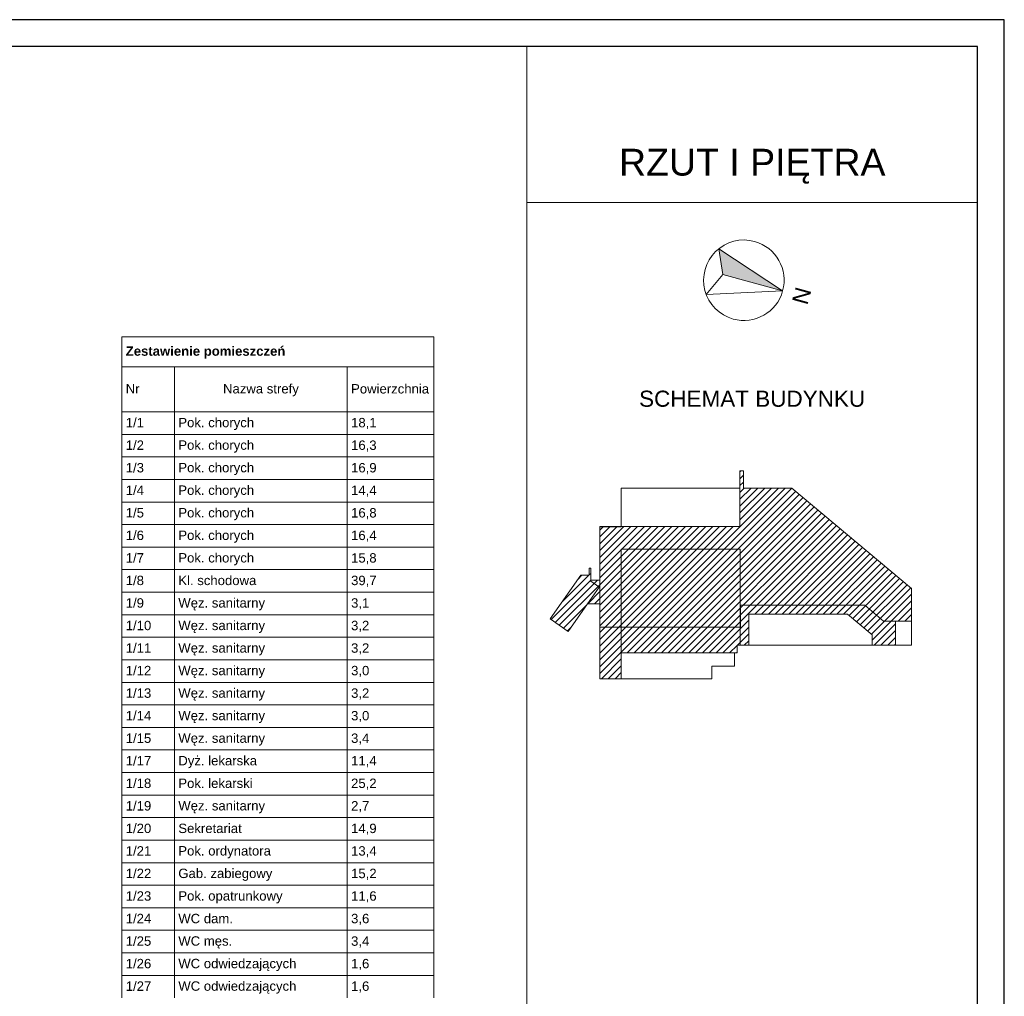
# Model space of a CAD drawing. Header units: millimetres. Extents: x -50073 to 84772, y -78870 to -35317.
# Tile 125 of 125: x 66421 to 84772, y -53514 to -35317. Entities that reach past the tile are written whole.
import ezdxf

# ---------------------------------------------------------------- set-up
doc = ezdxf.new("R2010")
doc.units = ezdxf.units.MM
doc.header["$MEASUREMENT"] = 0
for name, color, linetype, lineweight in [('0_Nr_pióra__1', 7, 'Continuous', 0), ('0_Nr_pióra__2', 7, 'Continuous', 15), ('0_Nr_pióra__3', 7, 'Continuous', 20), ('0_Nr_pióra__4', 7, 'Continuous', 25), ('0_Nr_pióra__6', 7, 'Continuous', 35), ('2D - Ogólne_Nr_pióra__1', 7, 'Continuous', 0), ('Konstrukcja - Stropy_Nr_pióra__1', 7, 'Continuous', 0), ('Konstrukcja - Ściany zew_Nr_pióra__1', 7, 'Continuous', 0)]:
    doc.layers.add(name, color=color, linetype=linetype, lineweight=lineweight)
doc.styles.add('GENERATED_STYLE_1', font='txt')
doc.styles.add('GENERATED_STYLE_2', font='txt')
doc.styles.add('GENERATED_STYLE_4', font='txt')
pattern_1 = [(45, (0, 0), (-63.63961, 63.63961), [])]

msp = doc.modelspace()

# ---------------------------------------------------------------- hatches: boundary and pattern name
at = {"layer": '2D - Ogólne_Nr_pióra__1', "linetype": 'Continuous', "lineweight": 0, "true_color": 0x000000}
msp.add_hatch(color=18, dxfattribs=at).paths.add_polyline_path([(80640.573, -40371.68), (79450.28, -39585.33), (79527.785, -40064.119)])
at = {"layer": 'Konstrukcja - Ściany zew_Nr_pióra__1', "linetype": 'Continuous'}
h = msp.add_hatch(dxfattribs=at)
h.set_pattern_fill('Cegła_licówka', color=256, style=0, pattern_type=2)
h.set_pattern_definition(pattern_1)
h.paths.add_polyline_path([(77232.324, -47598.853), (77232.324, -45887.777), (77232.324, -44759.33), (77632.474, -44759.33), (79845.324, -44759.086), (79845.324, -43724.856), (79910.324, -43724.856), (79910.324, -44046.086), (80811.015, -44046.086), (83042.324, -45917.727), (83042.324, -46522.727), (82742.824, -46522.727), (82742.824, -46971.607), (82311.224, -46972.006), (82310.911, -46782.134), (81847.879, -46393.686), (80008.324, -46393.686), (80008.324, -46972.006), (79793.324, -46971.339), (79793.324, -47117.006), (79743.324, -47117.006), (79319.706, -47117.006), (77631.824, -47117.006), (77631.824, -47598.853)])
h = msp.add_hatch(dxfattribs=at)
h.set_pattern_fill('Cegła_licówka', color=256, style=0, pattern_type=2)
h.set_pattern_definition(pattern_1)
h.paths.add_polyline_path([(76878.767, -45669.554), (77036.767, -45669.554), (77036.767, -45538.927), (77062.767, -45538.927), (77062.767, -45760.853), (77232.324, -45760.853), (77232.324, -46198.853), (77001.819, -46198.853), (76640.814, -46714.42), (76309.557, -46482.471)])

# ---------------------------------------------------------------- linework, layer by layer
at = {"layer": '0_Nr_pióra__1', "linetype": 'Continuous'}
for p, q in [((79450.28, -39585.33), (80640.573, -40371.68)), ((79527.785, -40064.119), (79215.4, -40435.146)), ((80640.573, -40371.68), (79527.785, -40064.119)), ((80640.573, -40371.68), (79527.785, -40064.119)), ((79215.4, -40435.146), (80640.573, -40371.68))]:
    msp.add_line(p, q, dxfattribs=at)
for start, end in [(74.5498257, 254.5498257), (254.5498257, 74.5498257)]:
    msp.add_arc((79917.676, -40171.88), 750, start, end, dxfattribs=at)
at = {"layer": '0_Nr_pióra__2', "linetype": 'Continuous'}
for p, q in [((75871.934, -77136.04), (75871.934, -35817.498)), ((75871.934, -38722.28), (84271.934, -38722.28)), ((68327.186, -41224.777), (68327.186, -41784.777)), ((68327.186, -41224.777), (74137.186, -41224.777)), ((74137.186, -41224.777), (74137.186, -41784.777)), ((68327.186, -41784.777), (74137.186, -41784.777)), ((68327.186, -41784.777), (68327.186, -42624.777)), ((69307.186, -41784.777), (69307.186, -42624.777)), ((72527.186, -41784.777), (72527.186, -42624.777)), ((74137.186, -41784.777), (74137.186, -42624.777)), ((68327.186, -42624.777), (69307.186, -42624.777)), ((68327.186, -42624.777), (69307.186, -42624.777)), ((68327.186, -42624.777), (68327.186, -43044.777)), ((69307.186, -42624.777), (69307.186, -43044.777)), ((69307.186, -42624.777), (72527.186, -42624.777)), ((69307.186, -42624.777), (72527.186, -42624.777)), ((69307.186, -42624.777), (69307.186, -43044.777)), ((72527.186, -42624.777), (72527.186, -43044.777)), ((72527.186, -42624.777), (74137.186, -42624.777)), ((72527.186, -42624.777), (74137.186, -42624.777)), ((72527.186, -42624.777), (72527.186, -43044.777)), ((74137.186, -42624.777), (74137.186, -43044.777)), ((68327.186, -43044.777), (69307.186, -43044.777)), ((68327.186, -43044.777), (69307.186, -43044.777)), ((68327.186, -43044.777), (68327.186, -43464.777)), ((69307.186, -43044.777), (69307.186, -43464.777)), ((69307.186, -43044.777), (72527.186, -43044.777)), ((69307.186, -43044.777), (72527.186, -43044.777)), ((69307.186, -43044.777), (69307.186, -43464.777)), ((72527.186, -43044.777), (72527.186, -43464.777)), ((72527.186, -43044.777), (74137.186, -43044.777)), ((72527.186, -43044.777), (74137.186, -43044.777)), ((72527.186, -43044.777), (72527.186, -43464.777)), ((74137.186, -43044.777), (74137.186, -43464.777)), ((68327.186, -43464.777), (69307.186, -43464.777)), ((68327.186, -43464.777), (69307.186, -43464.777)), ((68327.186, -43464.777), (68327.186, -43884.777)), ((69307.186, -43464.777), (69307.186, -43884.777)), ((69307.186, -43464.777), (72527.186, -43464.777)), ((69307.186, -43464.777), (72527.186, -43464.777)), ((69307.186, -43464.777), (69307.186, -43884.777)), ((72527.186, -43464.777), (72527.186, -43884.777)), ((72527.186, -43464.777), (74137.186, -43464.777)), ((72527.186, -43464.777), (74137.186, -43464.777)), ((72527.186, -43464.777), (72527.186, -43884.777)), ((74137.186, -43464.777), (74137.186, -43884.777)), ((68327.186, -43884.777), (69307.186, -43884.777)), ((68327.186, -43884.777), (69307.186, -43884.777)), ((68327.186, -43884.777), (68327.186, -44304.777)), ((69307.186, -43884.777), (69307.186, -44304.777)), ((69307.186, -43884.777), (72527.186, -43884.777)), ((69307.186, -43884.777), (72527.186, -43884.777)), ((69307.186, -43884.777), (69307.186, -44304.777)), ((72527.186, -43884.777), (72527.186, -44304.777)), ((72527.186, -43884.777), (74137.186, -43884.777)), ((72527.186, -43884.777), (74137.186, -43884.777)), ((72527.186, -43884.777), (72527.186, -44304.777)), ((74137.186, -43884.777), (74137.186, -44304.777)), ((68327.186, -44304.777), (69307.186, -44304.777)), ((68327.186, -44304.777), (69307.186, -44304.777)), ((68327.186, -44304.777), (68327.186, -44724.777)), ((69307.186, -44304.777), (69307.186, -44724.777)), ((69307.186, -44304.777), (72527.186, -44304.777)), ((69307.186, -44304.777), (72527.186, -44304.777)), ((69307.186, -44304.777), (69307.186, -44724.777)), ((72527.186, -44304.777), (72527.186, -44724.777)), ((72527.186, -44304.777), (74137.186, -44304.777)), ((72527.186, -44304.777), (74137.186, -44304.777)), ((72527.186, -44304.777), (72527.186, -44724.777)), ((74137.186, -44304.777), (74137.186, -44724.777)), ((68327.186, -44724.777), (69307.186, -44724.777)), ((68327.186, -44724.777), (69307.186, -44724.777)), ((68327.186, -44724.777), (68327.186, -45144.777)), ((69307.186, -44724.777), (69307.186, -45144.777)), ((69307.186, -44724.777), (72527.186, -44724.777)), ((69307.186, -44724.777), (72527.186, -44724.777)), ((69307.186, -44724.777), (69307.186, -45144.777)), ((72527.186, -44724.777), (72527.186, -45144.777)), ((72527.186, -44724.777), (74137.186, -44724.777)), ((72527.186, -44724.777), (74137.186, -44724.777)), ((72527.186, -44724.777), (72527.186, -45144.777)), ((74137.186, -44724.777), (74137.186, -45144.777)), ((68327.186, -45144.777), (69307.186, -45144.777)), ((68327.186, -45144.777), (69307.186, -45144.777)), ((68327.186, -45144.777), (68327.186, -45564.777)), ((69307.186, -45144.777), (69307.186, -45564.777)), ((69307.186, -45144.777), (72527.186, -45144.777)), ((69307.186, -45144.777), (72527.186, -45144.777)), ((69307.186, -45144.777), (69307.186, -45564.777)), ((72527.186, -45144.777), (72527.186, -45564.777)), ((72527.186, -45144.777), (74137.186, -45144.777)), ((72527.186, -45144.777), (74137.186, -45144.777)), ((72527.186, -45144.777), (72527.186, -45564.777)), ((74137.186, -45144.777), (74137.186, -45564.777)), ((68327.186, -45564.777), (69307.186, -45564.777)), ((68327.186, -45564.777), (69307.186, -45564.777)), ((68327.186, -45564.777), (68327.186, -45984.777)), ((69307.186, -45564.777), (69307.186, -45984.777)), ((69307.186, -45564.777), (72527.186, -45564.777)), ((69307.186, -45564.777), (72527.186, -45564.777)), ((69307.186, -45564.777), (69307.186, -45984.777)), ((72527.186, -45564.777), (72527.186, -45984.777)), ((72527.186, -45564.777), (74137.186, -45564.777)), ((72527.186, -45564.777), (74137.186, -45564.777)), ((72527.186, -45564.777), (72527.186, -45984.777)), ((74137.186, -45564.777), (74137.186, -45984.777)), ((68327.186, -45984.777), (69307.186, -45984.777)), ((68327.186, -45984.777), (69307.186, -45984.777)), ((68327.186, -45984.777), (68327.186, -46404.777)), ((69307.186, -45984.777), (69307.186, -46404.777)), ((69307.186, -45984.777), (72527.186, -45984.777)), ((69307.186, -45984.777), (72527.186, -45984.777)), ((69307.186, -45984.777), (69307.186, -46404.777)), ((72527.186, -45984.777), (72527.186, -46404.777)), ((72527.186, -45984.777), (74137.186, -45984.777)), ((72527.186, -45984.777), (74137.186, -45984.777)), ((72527.186, -45984.777), (72527.186, -46404.777)), ((74137.186, -45984.777), (74137.186, -46404.777)), ((68327.186, -46404.777), (69307.186, -46404.777)), ((68327.186, -46404.777), (69307.186, -46404.777)), ((68327.186, -46404.777), (68327.186, -46824.777)), ((69307.186, -46404.777), (69307.186, -46824.777)), ((69307.186, -46404.777), (72527.186, -46404.777)), ((69307.186, -46404.777), (72527.186, -46404.777)), ((69307.186, -46404.777), (69307.186, -46824.777)), ((72527.186, -46404.777), (72527.186, -46824.777)), ((72527.186, -46404.777), (74137.186, -46404.777)), ((72527.186, -46404.777), (74137.186, -46404.777)), ((72527.186, -46404.777), (72527.186, -46824.777)), ((74137.186, -46404.777), (74137.186, -46824.777)), ((68327.186, -46824.777), (69307.186, -46824.777)), ((68327.186, -46824.777), (69307.186, -46824.777)), ((68327.186, -46824.777), (68327.186, -47244.777)), ((69307.186, -46824.777), (69307.186, -47244.777)), ((69307.186, -46824.777), (72527.186, -46824.777)), ((69307.186, -46824.777), (72527.186, -46824.777)), ((69307.186, -46824.777), (69307.186, -47244.777)), ((72527.186, -46824.777), (72527.186, -47244.777)), ((72527.186, -46824.777), (74137.186, -46824.777)), ((72527.186, -46824.777), (74137.186, -46824.777)), ((72527.186, -46824.777), (72527.186, -47244.777)), ((74137.186, -46824.777), (74137.186, -47244.777)), ((68327.186, -47244.777), (69307.186, -47244.777)), ((68327.186, -47244.777), (69307.186, -47244.777)), ((68327.186, -47244.777), (68327.186, -47664.777)), ((69307.186, -47244.777), (69307.186, -47664.777)), ((69307.186, -47244.777), (72527.186, -47244.777)), ((69307.186, -47244.777), (72527.186, -47244.777)), ((69307.186, -47244.777), (69307.186, -47664.777)), ((72527.186, -47244.777), (72527.186, -47664.777)), ((72527.186, -47244.777), (74137.186, -47244.777)), ((72527.186, -47244.777), (74137.186, -47244.777)), ((72527.186, -47244.777), (72527.186, -47664.777)), ((74137.186, -47244.777), (74137.186, -47664.777)), ((68327.186, -47664.777), (69307.186, -47664.777)), ((68327.186, -47664.777), (69307.186, -47664.777)), ((68327.186, -47664.777), (68327.186, -48084.777)), ((69307.186, -47664.777), (69307.186, -48084.777)), ((69307.186, -47664.777), (72527.186, -47664.777)), ((69307.186, -47664.777), (72527.186, -47664.777)), ((69307.186, -47664.777), (69307.186, -48084.777)), ((72527.186, -47664.777), (72527.186, -48084.777)), ((72527.186, -47664.777), (74137.186, -47664.777)), ((72527.186, -47664.777), (74137.186, -47664.777)), ((72527.186, -47664.777), (72527.186, -48084.777)), ((74137.186, -47664.777), (74137.186, -48084.777)), ((68327.186, -48084.777), (69307.186, -48084.777)), ((68327.186, -48084.777), (69307.186, -48084.777)), ((68327.186, -48084.777), (68327.186, -48504.777)), ((69307.186, -48084.777), (69307.186, -48504.777)), ((69307.186, -48084.777), (72527.186, -48084.777)), ((69307.186, -48084.777), (72527.186, -48084.777)), ((69307.186, -48084.777), (69307.186, -48504.777)), ((72527.186, -48084.777), (72527.186, -48504.777)), ((72527.186, -48084.777), (74137.186, -48084.777)), ((72527.186, -48084.777), (74137.186, -48084.777)), ((72527.186, -48084.777), (72527.186, -48504.777)), ((74137.186, -48084.777), (74137.186, -48504.777)), ((68327.186, -48504.777), (69307.186, -48504.777)), ((68327.186, -48504.777), (69307.186, -48504.777)), ((68327.186, -48504.777), (68327.186, -48924.777)), ((69307.186, -48504.777), (69307.186, -48924.777)), ((69307.186, -48504.777), (72527.186, -48504.777)), ((69307.186, -48504.777), (72527.186, -48504.777)), ((69307.186, -48504.777), (69307.186, -48924.777)), ((72527.186, -48504.777), (72527.186, -48924.777)), ((72527.186, -48504.777), (74137.186, -48504.777)), ((72527.186, -48504.777), (74137.186, -48504.777)), ((72527.186, -48504.777), (72527.186, -48924.777)), ((74137.186, -48504.777), (74137.186, -48924.777)), ((68327.186, -48924.777), (69307.186, -48924.777)), ((68327.186, -48924.777), (69307.186, -48924.777)), ((68327.186, -48924.777), (68327.186, -49344.777)), ((69307.186, -48924.777), (69307.186, -49344.777)), ((69307.186, -48924.777), (72527.186, -48924.777)), ((69307.186, -48924.777), (72527.186, -48924.777)), ((69307.186, -48924.777), (69307.186, -49344.777)), ((72527.186, -48924.777), (72527.186, -49344.777)), ((72527.186, -48924.777), (74137.186, -48924.777)), ((72527.186, -48924.777), (74137.186, -48924.777)), ((72527.186, -48924.777), (72527.186, -49344.777)), ((74137.186, -48924.777), (74137.186, -49344.777)), ((68327.186, -49344.777), (69307.186, -49344.777)), ((68327.186, -49344.777), (69307.186, -49344.777)), ((68327.186, -49344.777), (68327.186, -49764.777)), ((69307.186, -49344.777), (69307.186, -49764.777)), ((69307.186, -49344.777), (72527.186, -49344.777)), ((69307.186, -49344.777), (72527.186, -49344.777)), ((69307.186, -49344.777), (69307.186, -49764.777)), ((72527.186, -49344.777), (72527.186, -49764.777)), ((72527.186, -49344.777), (74137.186, -49344.777)), ((72527.186, -49344.777), (74137.186, -49344.777)), ((72527.186, -49344.777), (72527.186, -49764.777)), ((74137.186, -49344.777), (74137.186, -49764.777)), ((68327.186, -49764.777), (69307.186, -49764.777)), ((68327.186, -49764.777), (69307.186, -49764.777)), ((68327.186, -49764.777), (68327.186, -50184.777)), ((69307.186, -49764.777), (69307.186, -50184.777)), ((69307.186, -49764.777), (72527.186, -49764.777)), ((69307.186, -49764.777), (72527.186, -49764.777)), ((69307.186, -49764.777), (69307.186, -50184.777)), ((72527.186, -49764.777), (72527.186, -50184.777)), ((72527.186, -49764.777), (74137.186, -49764.777)), ((72527.186, -49764.777), (74137.186, -49764.777)), ((72527.186, -49764.777), (72527.186, -50184.777)), ((74137.186, -49764.777), (74137.186, -50184.777)), ((68327.186, -50184.777), (69307.186, -50184.777)), ((68327.186, -50184.777), (69307.186, -50184.777)), ((68327.186, -50184.777), (68327.186, -50604.777)), ((69307.186, -50184.777), (69307.186, -50604.777)), ((69307.186, -50184.777), (72527.186, -50184.777)), ((69307.186, -50184.777), (72527.186, -50184.777)), ((69307.186, -50184.777), (69307.186, -50604.777)), ((72527.186, -50184.777), (72527.186, -50604.777)), ((72527.186, -50184.777), (74137.186, -50184.777)), ((72527.186, -50184.777), (74137.186, -50184.777)), ((72527.186, -50184.777), (72527.186, -50604.777)), ((74137.186, -50184.777), (74137.186, -50604.777)), ((68327.186, -50604.777), (69307.186, -50604.777)), ((68327.186, -50604.777), (69307.186, -50604.777)), ((68327.186, -50604.777), (68327.186, -51024.777)), ((69307.186, -50604.777), (69307.186, -51024.777)), ((69307.186, -50604.777), (72527.186, -50604.777)), ((69307.186, -50604.777), (72527.186, -50604.777)), ((69307.186, -50604.777), (69307.186, -51024.777)), ((72527.186, -50604.777), (72527.186, -51024.777)), ((72527.186, -50604.777), (74137.186, -50604.777)), ((72527.186, -50604.777), (74137.186, -50604.777)), ((72527.186, -50604.777), (72527.186, -51024.777)), ((74137.186, -50604.777), (74137.186, -51024.777)), ((68327.186, -51024.777), (69307.186, -51024.777)), ((68327.186, -51024.777), (69307.186, -51024.777)), ((68327.186, -51024.777), (68327.186, -51444.777)), ((69307.186, -51024.777), (69307.186, -51444.777)), ((69307.186, -51024.777), (72527.186, -51024.777)), ((69307.186, -51024.777), (72527.186, -51024.777)), ((69307.186, -51024.777), (69307.186, -51444.777)), ((72527.186, -51024.777), (72527.186, -51444.777)), ((72527.186, -51024.777), (74137.186, -51024.777)), ((72527.186, -51024.777), (74137.186, -51024.777)), ((72527.186, -51024.777), (72527.186, -51444.777)), ((74137.186, -51024.777), (74137.186, -51444.777)), ((68327.186, -51444.777), (69307.186, -51444.777)), ((68327.186, -51444.777), (69307.186, -51444.777)), ((68327.186, -51444.777), (68327.186, -51864.777)), ((69307.186, -51444.777), (69307.186, -51864.777)), ((69307.186, -51444.777), (72527.186, -51444.777)), ((69307.186, -51444.777), (72527.186, -51444.777)), ((69307.186, -51444.777), (69307.186, -51864.777)), ((72527.186, -51444.777), (72527.186, -51864.777)), ((72527.186, -51444.777), (74137.186, -51444.777)), ((72527.186, -51444.777), (74137.186, -51444.777)), ((72527.186, -51444.777), (72527.186, -51864.777)), ((74137.186, -51444.777), (74137.186, -51864.777)), ((68327.186, -51864.777), (69307.186, -51864.777)), ((68327.186, -51864.777), (69307.186, -51864.777)), ((68327.186, -51864.777), (68327.186, -52284.777)), ((69307.186, -51864.777), (69307.186, -52284.777)), ((69307.186, -51864.777), (72527.186, -51864.777)), ((69307.186, -51864.777), (72527.186, -51864.777)), ((69307.186, -51864.777), (69307.186, -52284.777)), ((72527.186, -51864.777), (72527.186, -52284.777)), ((72527.186, -51864.777), (74137.186, -51864.777)), ((72527.186, -51864.777), (74137.186, -51864.777)), ((72527.186, -51864.777), (72527.186, -52284.777)), ((74137.186, -51864.777), (74137.186, -52284.777)), ((68327.186, -52284.777), (69307.186, -52284.777)), ((68327.186, -52284.777), (69307.186, -52284.777)), ((68327.186, -52284.777), (68327.186, -52704.777)), ((69307.186, -52284.777), (69307.186, -52704.777)), ((69307.186, -52284.777), (72527.186, -52284.777)), ((69307.186, -52284.777), (72527.186, -52284.777)), ((69307.186, -52284.777), (69307.186, -52704.777)), ((72527.186, -52284.777), (72527.186, -52704.777)), ((72527.186, -52284.777), (74137.186, -52284.777)), ((72527.186, -52284.777), (74137.186, -52284.777)), ((72527.186, -52284.777), (72527.186, -52704.777)), ((74137.186, -52284.777), (74137.186, -52704.777)), ((68327.186, -52704.777), (69307.186, -52704.777)), ((68327.186, -52704.777), (69307.186, -52704.777)), ((68327.186, -52704.777), (68327.186, -53124.777)), ((69307.186, -52704.777), (69307.186, -53124.777)), ((69307.186, -52704.777), (72527.186, -52704.777)), ((69307.186, -52704.777), (72527.186, -52704.777)), ((69307.186, -52704.777), (69307.186, -53124.777)), ((72527.186, -52704.777), (72527.186, -53124.777)), ((72527.186, -52704.777), (74137.186, -52704.777)), ((72527.186, -52704.777), (74137.186, -52704.777)), ((72527.186, -52704.777), (72527.186, -53124.777)), ((74137.186, -52704.777), (74137.186, -53124.777)), ((68327.186, -53124.777), (69307.186, -53124.777)), ((68327.186, -53124.777), (69307.186, -53124.777)), ((68327.186, -53124.777), (68327.186, -53544.777)), ((69307.186, -53124.777), (69307.186, -53544.777)), ((69307.186, -53124.777), (72527.186, -53124.777)), ((69307.186, -53124.777), (72527.186, -53124.777)), ((69307.186, -53124.777), (69307.186, -53544.777)), ((72527.186, -53124.777), (72527.186, -53544.777)), ((72527.186, -53124.777), (74137.186, -53124.777)), ((72527.186, -53124.777), (74137.186, -53124.777)), ((72527.186, -53124.777), (72527.186, -53544.777)), ((74137.186, -53124.777), (74137.186, -53544.777))]:
    msp.add_line(p, q, dxfattribs=at)
at = {"layer": '0_Nr_pióra__4', "linetype": 'Continuous', "flags": 128}
for points in [[(84771.934, -35317.498), (-13943.569, -35317.498), (-13943.569, -78836.041), (84771.934, -78836.041)], [(84271.934, -35817.498), (-13443.569, -35817.498), (-13443.569, -78336.041), (84271.934, -78336.041)]]:
    msp.add_lwpolyline(points, close=True, dxfattribs=at)
at = {"layer": '2D - Ogólne_Nr_pióra__1', "linetype": 'Continuous', "flags": 128}
msp.add_lwpolyline([(80640.573, -40371.68), (79450.28, -39585.33), (79527.785, -40064.119)], close=True, dxfattribs=at)
at = {"layer": 'Konstrukcja - Stropy_Nr_pióra__1', "linetype": 'Continuous', "flags": 128}
for points in [[(77232.324, -47598.853), (77232.324, -45887.777), (77232.324, -44764.33), (77632.474, -44764.33), (77632.474, -44046.33), (79845.324, -44046.086), (79845.324, -43724.856), (79910.324, -43724.856), (79910.324, -44046.086), (80811.015, -44046.086), (83042.324, -45917.727), (83042.324, -46522.727), (83042.324, -46971.33), (79847.476, -46971.33), (79846.346, -46971.326), (79793.324, -46971.326), (79793.324, -47117.006), (79743.324, -47117.006), (79743.324, -47361.853), (79319.706, -47361.853), (79319.706, -47598.853)], [(77232.324, -47598.853), (77232.324, -45887.777), (77232.324, -44759.33), (77632.474, -44759.33), (77632.474, -44046.33), (79845.324, -44046.086), (79845.324, -43724.856), (79910.324, -43724.856), (79910.324, -44046.086), (80811.015, -44046.086), (83042.324, -45917.727), (83042.324, -46522.727), (83042.324, -46971.33), (79847.476, -46971.33), (79846.346, -46971.326), (79846.346, -45180.33), (77631.476, -45180.33), (77631.476, -47598.853)], [(77232.324, -45887.777), (77232.324, -44759.33), (77632.474, -44759.33), (79845.324, -44759.086), (79845.324, -43724.856), (79910.324, -43724.856), (79910.324, -44046.086), (80811.015, -44046.086), (83042.324, -45917.727), (83042.324, -46522.727), (82520.301, -46522.727), (82169.338, -46228.336), (79857.669, -46228.316), (79857.718, -46634.78), (77232.324, -46634.78)], [(76878.767, -45669.554), (77036.767, -45669.554), (77036.767, -45538.927), (77062.767, -45538.927), (77062.767, -45760.853), (77232.324, -45760.853), (77232.324, -46198.853), (77001.819, -46198.853), (76640.814, -46714.42), (76309.557, -46482.471)], [(76878.767, -45669.554), (77036.767, -45669.554), (77036.767, -45538.927), (77062.767, -45538.927), (77062.767, -45780.554), (77212.215, -45885.199), (77230.476, -45887.777), (77218.406, -45889.534), (77001.819, -46198.853), (76640.814, -46714.42), (76309.557, -46482.471)]]:
    msp.add_lwpolyline(points, close=True, dxfattribs=at)
at = {"layer": 'Konstrukcja - Ściany zew_Nr_pióra__1', "linetype": 'Continuous', "flags": 128}
for points in [[(77232.324, -47598.853), (77232.324, -45887.777), (77232.324, -44759.33), (77632.474, -44759.33), (79845.324, -44759.086), (79845.324, -43724.856), (79910.324, -43724.856), (79910.324, -44046.086), (80811.015, -44046.086), (83042.324, -45917.727), (83042.324, -46522.727), (82742.824, -46522.727), (82742.824, -46971.607), (82311.224, -46972.006), (82310.911, -46782.134), (81847.879, -46393.686), (80008.324, -46393.686), (80008.324, -46972.006), (79793.324, -46971.339), (79793.324, -47117.006), (79743.324, -47117.006), (79319.706, -47117.006), (77631.824, -47117.006), (77631.824, -47598.853)], [(76878.767, -45669.554), (77036.767, -45669.554), (77036.767, -45538.927), (77062.767, -45538.927), (77062.767, -45760.853), (77232.324, -45760.853), (77232.324, -46198.853), (77001.819, -46198.853), (76640.814, -46714.42), (76309.557, -46482.471)]]:
    msp.add_lwpolyline(points, close=True, dxfattribs=at)

# ---------------------------------------------------------------- texts
at = {"layer": '0_Nr_pióra__1', "linetype": 'Continuous', "insert": (80889.846, -40275.942), "char_height": 300, "attachment_point": 7, "rotation": 254.5498257, "style": 'GENERATED_STYLE_1'}
msp.add_mtext('\\A1;{\\fArial|b0|i0|c238|p38;N}', dxfattribs=at)
at = {"layer": '0_Nr_pióra__3', "linetype": 'Continuous', "attachment_point": 2, "style": 'GENERATED_STYLE_4'}
for s, insert, char_height in [('\\A1;{\\fArial|b0|i0|c0|p38;RZUT I PIĘTRA}', (80074.017, -37722.758), 500), ('\\A1;{\\fArial|b0|i0|c0|p38;SCHEMAT BUDYNKU}', (80071.756, -42229.531), 300)]:
    msp.add_mtext(s, dxfattribs=dict(at, insert=insert, char_height=char_height))
at = {"layer": '0_Nr_pióra__6', "linetype": 'Continuous', "char_height": 175}
for s, insert, attachment_point, style in [('\\A1;{\\fArial|b1|i0|c238|p38;Zestawienie pomieszczeń}', (68397.186, -41518.136), 4, 'GENERATED_STYLE_2'), ('\\A1;{\\fArial|b0|i0|c238|p38;Nr }', (68397.186, -42194.776), 4, 'GENERATED_STYLE_1'), ('\\A1;{\\fArial|b0|i0|c238|p38;Nazwa strefy}', (70917.186, -42219.976), 5, 'GENERATED_STYLE_1'), ('\\A1;{\\fArial|b0|i0|c238|p38;Powierzchnia}', (72597.186, -42196.156), 4, 'GENERATED_STYLE_1'), ('\\A1;{\\fArial|b0|i0|c238|p38;1/1}', (68397.186, -42826.216), 4, 'GENERATED_STYLE_1'), ('\\A1;{\\fArial|b0|i0|c238|p38;Pok. chorych}', (69377.186, -42849.976), 4, 'GENERATED_STYLE_1'), ('\\A1;{\\fArial|b0|i0|c238|p38;18,1}', (72597.186, -42841.756), 4, 'GENERATED_STYLE_1'), ('\\A1;{\\fArial|b0|i0|c238|p38;1/2}', (68397.186, -43246.216), 4, 'GENERATED_STYLE_1'), ('\\A1;{\\fArial|b0|i0|c238|p38;Pok. chorych}', (69377.186, -43269.976), 4, 'GENERATED_STYLE_1'), ('\\A1;{\\fArial|b0|i0|c238|p38;16,3}', (72597.186, -43261.756), 4, 'GENERATED_STYLE_1'), ('\\A1;{\\fArial|b0|i0|c238|p38;1/3}', (68397.186, -43666.276), 4, 'GENERATED_STYLE_1'), ('\\A1;{\\fArial|b0|i0|c238|p38;Pok. chorych}', (69377.186, -43689.976), 4, 'GENERATED_STYLE_1'), ('\\A1;{\\fArial|b0|i0|c238|p38;16,9}', (72597.186, -43681.756), 4, 'GENERATED_STYLE_1'), ('\\A1;{\\fArial|b0|i0|c238|p38;1/4}', (68397.186, -44086.216), 4, 'GENERATED_STYLE_1'), ('\\A1;{\\fArial|b0|i0|c238|p38;Pok. chorych}', (69377.186, -44109.976), 4, 'GENERATED_STYLE_1'), ('\\A1;{\\fArial|b0|i0|c238|p38;14,4}', (72597.186, -44101.756), 4, 'GENERATED_STYLE_1'), ('\\A1;{\\fArial|b0|i0|c238|p38;1/5}', (68397.186, -44506.216), 4, 'GENERATED_STYLE_1'), ('\\A1;{\\fArial|b0|i0|c238|p38;Pok. chorych}', (69377.186, -44529.976), 4, 'GENERATED_STYLE_1'), ('\\A1;{\\fArial|b0|i0|c238|p38;16,8}', (72597.186, -44521.756), 4, 'GENERATED_STYLE_1'), ('\\A1;{\\fArial|b0|i0|c238|p38;1/6}', (68397.186, -44926.216), 4, 'GENERATED_STYLE_1'), ('\\A1;{\\fArial|b0|i0|c238|p38;Pok. chorych}', (69377.186, -44949.976), 4, 'GENERATED_STYLE_1'), ('\\A1;{\\fArial|b0|i0|c238|p38;16,4}', (72597.186, -44941.756), 4, 'GENERATED_STYLE_1'), ('\\A1;{\\fArial|b0|i0|c238|p38;1/7}', (68397.186, -45346.216), 4, 'GENERATED_STYLE_1'), ('\\A1;{\\fArial|b0|i0|c238|p38;Pok. chorych}', (69377.186, -45369.976), 4, 'GENERATED_STYLE_1'), ('\\A1;{\\fArial|b0|i0|c238|p38;15,8}', (72597.186, -45361.756), 4, 'GENERATED_STYLE_1'), ('\\A1;{\\fArial|b0|i0|c238|p38;1/8}', (68397.186, -45766.216), 4, 'GENERATED_STYLE_1'), ('\\A1;{\\fArial|b0|i0|c238|p38;Kl. schodowa}', (69377.186, -45766.156), 4, 'GENERATED_STYLE_1'), ('\\A1;{\\fArial|b0|i0|c238|p38;39,7}', (72597.186, -45781.756), 4, 'GENERATED_STYLE_1'), ('\\A1;{\\fArial|b0|i0|c238|p38;1/9}', (68397.186, -46186.216), 4, 'GENERATED_STYLE_1'), ('\\A1;{\\fArial|b0|i0|c238|p38;Węz. sanitarny}', (69377.186, -46209.976), 4, 'GENERATED_STYLE_1'), ('\\A1;{\\fArial|b0|i0|c238|p38;3,1}', (72597.186, -46201.756), 4, 'GENERATED_STYLE_1'), ('\\A1;{\\fArial|b0|i0|c238|p38;1/10}', (68397.186, -46606.216), 4, 'GENERATED_STYLE_1'), ('\\A1;{\\fArial|b0|i0|c238|p38;Węz. sanitarny}', (69377.186, -46629.976), 4, 'GENERATED_STYLE_1'), ('\\A1;{\\fArial|b0|i0|c238|p38;3,2}', (72597.186, -46621.756), 4, 'GENERATED_STYLE_1'), ('\\A1;{\\fArial|b0|i0|c238|p38;1/11}', (68397.186, -47026.216), 4, 'GENERATED_STYLE_1'), ('\\A1;{\\fArial|b0|i0|c238|p38;Węz. sanitarny}', (69377.186, -47049.976), 4, 'GENERATED_STYLE_1'), ('\\A1;{\\fArial|b0|i0|c238|p38;3,2}', (72597.186, -47041.756), 4, 'GENERATED_STYLE_1'), ('\\A1;{\\fArial|b0|i0|c238|p38;1/12}', (68397.186, -47446.216), 4, 'GENERATED_STYLE_1'), ('\\A1;{\\fArial|b0|i0|c238|p38;Węz. sanitarny}', (69377.186, -47469.976), 4, 'GENERATED_STYLE_1'), ('\\A1;{\\fArial|b0|i0|c238|p38;3,0}', (72597.186, -47461.756), 4, 'GENERATED_STYLE_1'), ('\\A1;{\\fArial|b0|i0|c238|p38;1/13}', (68397.186, -47866.276), 4, 'GENERATED_STYLE_1'), ('\\A1;{\\fArial|b0|i0|c238|p38;Węz. sanitarny}', (69377.186, -47889.976), 4, 'GENERATED_STYLE_1'), ('\\A1;{\\fArial|b0|i0|c238|p38;3,2}', (72597.186, -47881.756), 4, 'GENERATED_STYLE_1'), ('\\A1;{\\fArial|b0|i0|c238|p38;1/14}', (68397.186, -48286.216), 4, 'GENERATED_STYLE_1'), ('\\A1;{\\fArial|b0|i0|c238|p38;Węz. sanitarny}', (69377.186, -48309.976), 4, 'GENERATED_STYLE_1'), ('\\A1;{\\fArial|b0|i0|c238|p38;3,0}', (72597.186, -48301.756), 4, 'GENERATED_STYLE_1'), ('\\A1;{\\fArial|b0|i0|c238|p38;1/15}', (68397.186, -48706.216), 4, 'GENERATED_STYLE_1'), ('\\A1;{\\fArial|b0|i0|c238|p38;Węz. sanitarny}', (69377.186, -48729.976), 4, 'GENERATED_STYLE_1'), ('\\A1;{\\fArial|b0|i0|c238|p38;3,4}', (72597.186, -48721.756), 4, 'GENERATED_STYLE_1'), ('\\A1;{\\fArial|b0|i0|c238|p38;1/17}', (68397.186, -49126.216), 4, 'GENERATED_STYLE_1'), ('\\A1;{\\fArial|b0|i0|c238|p38;Dyż. lekarska}', (69377.186, -49149.976), 4, 'GENERATED_STYLE_1'), ('\\A1;{\\fArial|b0|i0|c238|p38;11,4}', (72597.186, -49141.756), 4, 'GENERATED_STYLE_1'), ('\\A1;{\\fArial|b0|i0|c238|p38;1/18}', (68397.186, -49546.216), 4, 'GENERATED_STYLE_1'), ('\\A1;{\\fArial|b0|i0|c238|p38;Pok. lekarski}', (69377.186, -49546.156), 4, 'GENERATED_STYLE_1'), ('\\A1;{\\fArial|b0|i0|c238|p38;25,2}', (72597.186, -49561.756), 4, 'GENERATED_STYLE_1'), ('\\A1;{\\fArial|b0|i0|c238|p38;1/19}', (68397.186, -49966.216), 4, 'GENERATED_STYLE_1'), ('\\A1;{\\fArial|b0|i0|c238|p38;Węz. sanitarny}', (69377.186, -49989.976), 4, 'GENERATED_STYLE_1'), ('\\A1;{\\fArial|b0|i0|c238|p38;2,7}', (72597.186, -49981.756), 4, 'GENERATED_STYLE_1'), ('\\A1;{\\fArial|b0|i0|c238|p38;1/20}', (68397.186, -50386.216), 4, 'GENERATED_STYLE_1'), ('\\A1;{\\fArial|b0|i0|c238|p38;Sekretariat}', (69377.186, -50386.216), 4, 'GENERATED_STYLE_1'), ('\\A1;{\\fArial|b0|i0|c238|p38;14,9}', (72597.186, -50401.756), 4, 'GENERATED_STYLE_1'), ('\\A1;{\\fArial|b0|i0|c238|p38;1/21}', (68397.186, -50806.216), 4, 'GENERATED_STYLE_1'), ('\\A1;{\\fArial|b0|i0|c238|p38;Pok. ordynatora}', (69377.186, -50829.976), 4, 'GENERATED_STYLE_1'), ('\\A1;{\\fArial|b0|i0|c238|p38;13,4}', (72597.186, -50821.756), 4, 'GENERATED_STYLE_1'), ('\\A1;{\\fArial|b0|i0|c238|p38;1/22}', (68397.186, -51226.216), 4, 'GENERATED_STYLE_1'), ('\\A1;{\\fArial|b0|i0|c238|p38;Gab. zabiegowy}', (69377.186, -51249.976), 4, 'GENERATED_STYLE_1'), ('\\A1;{\\fArial|b0|i0|c238|p38;15,2}', (72597.186, -51241.756), 4, 'GENERATED_STYLE_1'), ('\\A1;{\\fArial|b0|i0|c238|p38;1/23}', (68397.186, -51646.276), 4, 'GENERATED_STYLE_1'), ('\\A1;{\\fArial|b0|i0|c238|p38;Pok. opatrunkowy}', (69377.186, -51669.976), 4, 'GENERATED_STYLE_1'), ('\\A1;{\\fArial|b0|i0|c238|p38;11,6}', (72597.186, -51661.756), 4, 'GENERATED_STYLE_1'), ('\\A1;{\\fArial|b0|i0|c238|p38;1/24}', (68397.186, -52066.216), 4, 'GENERATED_STYLE_1'), ('\\A1;{\\fArial|b0|i0|c238|p38;WC dam.}', (69377.186, -52066.216), 4, 'GENERATED_STYLE_1'), ('\\A1;{\\fArial|b0|i0|c238|p38;3,6}', (72597.186, -52081.756), 4, 'GENERATED_STYLE_1'), ('\\A1;{\\fArial|b0|i0|c238|p38;1/25}', (68397.186, -52486.216), 4, 'GENERATED_STYLE_1'), ('\\A1;{\\fArial|b0|i0|c238|p38;WC męs.}', (69377.186, -52509.976), 4, 'GENERATED_STYLE_1'), ('\\A1;{\\fArial|b0|i0|c238|p38;3,4}', (72597.186, -52501.756), 4, 'GENERATED_STYLE_1'), ('\\A1;{\\fArial|b0|i0|c238|p38;1/26}', (68397.186, -52906.216), 4, 'GENERATED_STYLE_1'), ('\\A1;{\\fArial|b0|i0|c238|p38;WC odwiedzających}', (69377.186, -52929.976), 4, 'GENERATED_STYLE_1'), ('\\A1;{\\fArial|b0|i0|c238|p38;1,6}', (72597.186, -52921.756), 4, 'GENERATED_STYLE_1'), ('\\A1;{\\fArial|b0|i0|c238|p38;1/27}', (68397.186, -53326.216), 4, 'GENERATED_STYLE_1'), ('\\A1;{\\fArial|b0|i0|c238|p38;WC odwiedzających}', (69377.186, -53349.976), 4, 'GENERATED_STYLE_1'), ('\\A1;{\\fArial|b0|i0|c238|p38;1,6}', (72597.186, -53341.756), 4, 'GENERATED_STYLE_1')]:
    msp.add_mtext(s, dxfattribs=dict(at, insert=insert, attachment_point=attachment_point, style=style))

doc.saveas('drawing.dxf')
